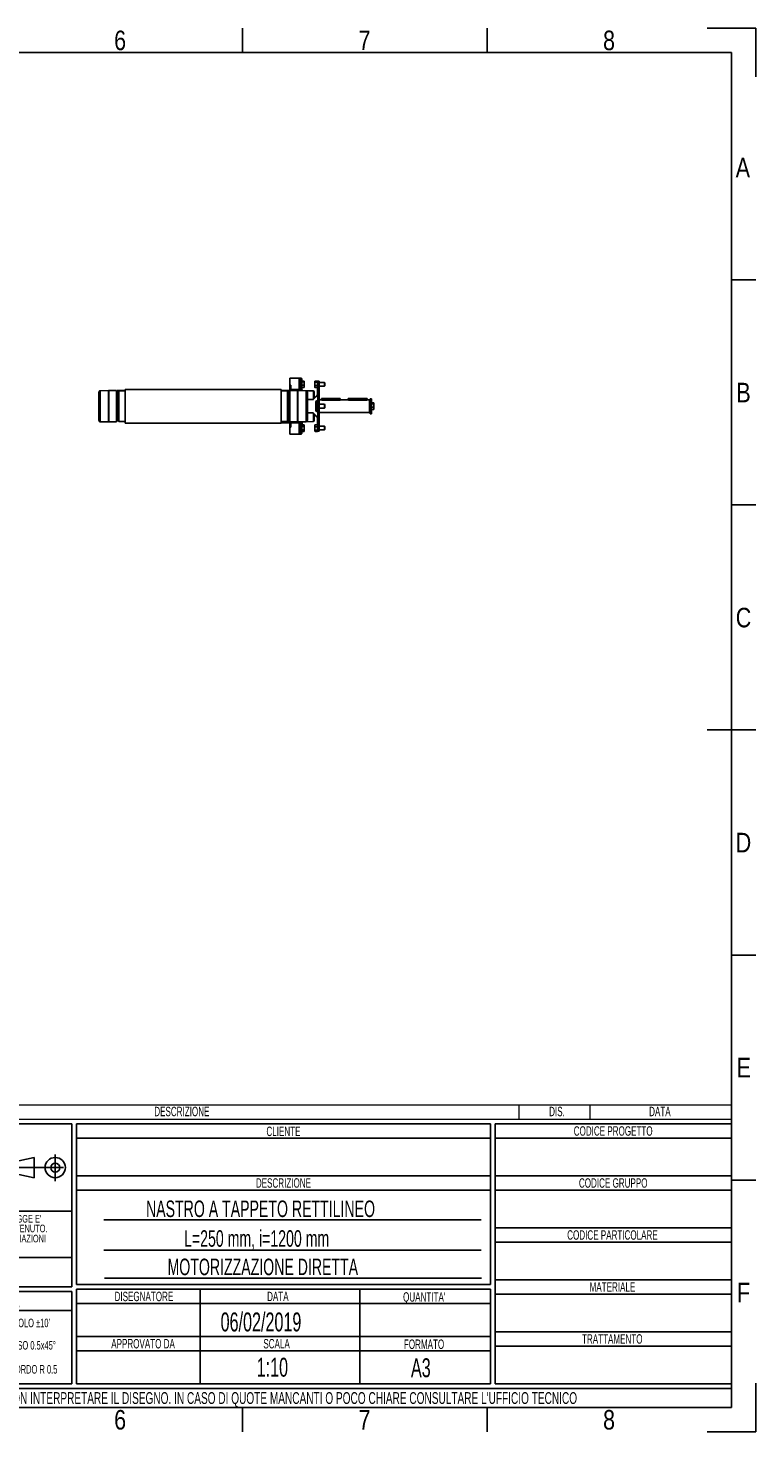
# Model space of a CAD drawing. Header units: millimetres. Extents: x 0 to 420, y 0 to 297.
# Tile 10 of 10: x 266 to 420, y 0 to 297. Entities that reach past the tile are written whole.
import ezdxf
from ezdxf.enums import TextEntityAlignment as Align

# ---------------------------------------------------------------- set-up
doc = ezdxf.new("R2010")
doc.units = ezdxf.units.MM
doc.linetypes.add('CENTERX2', pattern=[20.32, 12.7, -2.54, 2.54, -2.54])
doc.layers.add('CARTIGLIO', color=140, linetype='Continuous')
doc.styles.add('SLDTEXTSTYLE0', font='TXT', dxfattribs={"width": 0.638298})
doc.styles.add('SLDTEXTSTYLE1', font='TXT', dxfattribs={"width": 0.675})
doc.styles.add('SLDTEXTSTYLE2', font='TXT', dxfattribs={"width": 0.821468})

# ---------------------------------------------------------------- blocks, each defined once
blk = doc.blocks.new('SW_NOTE_0')
at = {"layer": 'CARTIGLIO', "color": 0, "insert": (7.53, 2.58), "char_height": 2, "attachment_point": 2, "style": 'SLDTEXTSTYLE0'}
blk.add_mtext('TRATTAMENTO', dxfattribs=at)
blk = doc.blocks.new('SW_NOTE_0_1')
at = {"layer": 'CARTIGLIO', "color": 0, "insert": (85.41, 3.22), "char_height": 2.5, "attachment_point": 2, "style": 'SLDTEXTSTYLE0'}
blk.add_mtext("ATTENZIONE: NON INTERPRETARE IL DISEGNO. IN CASO DI QUOTE MANCANTI O POCO CHIARE CONSULTARE L'UFFICIO TECNICO", dxfattribs=at)
blk = doc.blocks.new('SW_NOTE_0_2')
at = {"layer": 'CARTIGLIO', "color": 0, "insert": (3.51, 2.58), "char_height": 2, "attachment_point": 2, "style": 'SLDTEXTSTYLE0'}
blk.add_mtext('SCALA', dxfattribs=at)
blk = doc.blocks.new('SW_NOTE_0_3')
at = {"layer": 'CARTIGLIO', "color": 0, "insert": (8.67, 2.58), "char_height": 2, "attachment_point": 2, "style": 'SLDTEXTSTYLE0'}
blk.add_mtext('APPROVATO DA', dxfattribs=at)
blk = doc.blocks.new('SW_NOTE_0_4')
at = {"layer": 'CARTIGLIO', "color": 0, "insert": (5.4, 2.58), "char_height": 2, "attachment_point": 2, "style": 'SLDTEXTSTYLE0'}
blk.add_mtext('FORMATO', dxfattribs=at)
blk = doc.blocks.new('SW_NOTE_0_5')
at = {"layer": 'CARTIGLIO', "color": 0, "insert": (7.61, 2.58), "char_height": 2, "attachment_point": 2, "style": 'SLDTEXTSTYLE0'}
blk.add_mtext('DISEGNATORE', dxfattribs=at)
blk = doc.blocks.new('SW_NOTE_0_6')
at = {"layer": 'CARTIGLIO', "color": 0, "insert": (2.85, 2.58), "char_height": 2, "attachment_point": 2, "style": 'SLDTEXTSTYLE0'}
blk.add_mtext('DATA', dxfattribs=at)
blk = doc.blocks.new('SW_NOTE_0_7')
at = {"layer": 'CARTIGLIO', "color": 0, "insert": (5.56, 2.58), "char_height": 2, "attachment_point": 2, "style": 'SLDTEXTSTYLE0'}
blk.add_mtext("QUANTITA'", dxfattribs=at)
blk = doc.blocks.new('SW_NOTE_0_8')
at = {"layer": 'CARTIGLIO', "color": 0, "insert": (7.1, 2.58), "char_height": 2, "attachment_point": 2, "style": 'SLDTEXTSTYLE0'}
blk.add_mtext('DESCRIZIONE', dxfattribs=at)
blk = doc.blocks.new('SW_NOTE_0_9')
at = {"layer": 'CARTIGLIO', "color": 0, "insert": (4.23, 2.58), "char_height": 2, "attachment_point": 2, "style": 'SLDTEXTSTYLE0'}
blk.add_mtext('CLIENTE', dxfattribs=at)
blk = doc.blocks.new('SW_NOTE_0_10')
at = {"layer": 'CARTIGLIO', "color": 0, "insert": (5.69, 2.58), "char_height": 2, "attachment_point": 2, "style": 'SLDTEXTSTYLE0'}
blk.add_mtext('MATERIALE', dxfattribs=at)
blk = doc.blocks.new('SW_NOTE_0_11')
at = {"layer": 'CARTIGLIO', "color": 0, "insert": (12.15, 2.58), "char_height": 2, "attachment_point": 2, "style": 'SLDTEXTSTYLE0'}
blk.add_mtext('CODICE PARTICOLARE', dxfattribs=at)
blk = doc.blocks.new('SW_NOTE_0_12')
at = {"layer": 'CARTIGLIO', "color": 0, "insert": (9.55, 2.58), "char_height": 2, "attachment_point": 2, "style": 'SLDTEXTSTYLE0'}
blk.add_mtext('CODICE GRUPPO', dxfattribs=at)
blk = doc.blocks.new('SW_NOTE_0_13')
at = {"layer": 'CARTIGLIO', "color": 0, "insert": (10.69, 2.58), "char_height": 2, "attachment_point": 2, "style": 'SLDTEXTSTYLE0'}
blk.add_mtext('CODICE PROGETTO', dxfattribs=at)
blk = doc.blocks.new('SW_NOTE_0_14')
at = {"layer": 'CARTIGLIO', "color": 0, "insert": (6.68, 2.32), "char_height": 1.8, "attachment_point": 2, "style": 'SLDTEXTSTYLE0'}
blk.add_mtext("ANGOLO ±10'", dxfattribs=at)
blk = doc.blocks.new('SW_NOTE_0_15')
at = {"layer": 'CARTIGLIO', "color": 0, "insert": (23.94, 3.87), "char_height": 3, "attachment_point": 2, "style": 'SLDTEXTSTYLE0'}
blk.add_mtext('TOLLERANZE DI LAVORAZIONE', dxfattribs=at)
blk = doc.blocks.new('SW_NOTE_0_16')
at = {"layer": 'CARTIGLIO', "color": 0, "insert": (21.07, 5.8), "char_height": 4.5, "attachment_point": 2, "style": 'SLDTEXTSTYLE1'}
blk.add_mtext('CONFIDENZIALE', dxfattribs=at)
blk = doc.blocks.new('SW_NOTE_0_17')
at = {"layer": 'CARTIGLIO', "color": 0, "insert": (28.04, 2.06), "char_height": 1.6, "attachment_point": 2, "style": 'SLDTEXTSTYLE0'}
blk.add_mtext('DISEGNO ESEGUITO CON CAD NON SONO AMMESSE VARIAZIONI', dxfattribs=at)
blk = doc.blocks.new('SW_NOTE_0_18')
at = {"layer": 'CARTIGLIO', "color": 0, "insert": (27.34, 2.06), "char_height": 1.6, "attachment_point": 2, "style": 'SLDTEXTSTYLE0'}
blk.add_mtext('VIETATO RIPRODURRE O COMUNICARNE A TERZI IL CONTENUTO.', dxfattribs=at)
blk = doc.blocks.new('SW_NOTE_0_19')
at = {"layer": 'CARTIGLIO', "color": 0, "insert": (7.59, 2.32), "char_height": 1.8, "attachment_point": 2, "style": 'SLDTEXTSTYLE0'}
blk.add_mtext('SMUSSO 0.5x45°', dxfattribs=at)
blk = doc.blocks.new('SW_NOTE_0_21')
at = {"layer": 'CARTIGLIO', "color": 0, "char_height": 1.6, "attachment_point": 2, "style": 'SLDTEXTSTYLE0'}
for s, insert in [("DISEGNO DI PROPRIETA'", (10.28, 2.06)), ('ALUSIC srl', (25.45, 2.06)), (". A TERMINI DI LEGGE E'", (39.41, 2.06))]:
    blk.add_mtext(s, dxfattribs=dict(at, insert=insert))
blk = doc.blocks.new('SW_NOTE_0_22')
at = {"layer": 'CARTIGLIO', "color": 0, "insert": (8.57, 2.32), "char_height": 1.8, "attachment_point": 2, "style": 'SLDTEXTSTYLE0'}
blk.add_mtext('RACCORDO R 0.5', dxfattribs=at)
blk = doc.blocks.new('SW_NOTE_0_28')
at = {"layer": 'CARTIGLIO', "color": 0, "insert": (2.85, 2.58), "char_height": 2, "attachment_point": 2, "style": 'SLDTEXTSTYLE0'}
blk.add_mtext('DATA', dxfattribs=at)
blk = doc.blocks.new('SW_NOTE_0_29')
at = {"layer": 'CARTIGLIO', "color": 0, "insert": (7.1, 2.58), "char_height": 2, "attachment_point": 2, "style": 'SLDTEXTSTYLE0'}
blk.add_mtext('DESCRIZIONE', dxfattribs=at)
blk = doc.blocks.new('SW_NOTE_0_30')
at = {"layer": 'CARTIGLIO', "color": 0, "insert": (1.97, 2.58), "char_height": 2, "attachment_point": 2, "style": 'SLDTEXTSTYLE0'}
blk.add_mtext('DIS.', dxfattribs=at)
blk = doc.blocks.new('Cartiglio ALUSIC')
at = {"color": 161, "linetype": 'Continuous', "lineweight": 18}
for p, q in [((113.97, 154), (313.62, 154)), ((268.62, 154), (268.62, 151)), ((283.62, 154), (283.62, 151)), ((313.62, 151), (313.62, 154)), ((113.97, 151), (313.62, 151))]:
    blk.add_line(p, q, dxfattribs=at)
at = {"layer": 'CARTIGLIO'}
for p, q in [((173.97, 150), (113.97, 150)), ((173.97, 115.55), (173.97, 150)), ((262.62, 150), (174.97, 150)), ((174.97, 150), (174.97, 116)), ((262.62, 116), (262.62, 150)), ((313.62, 150), (263.62, 150)), ((263.62, 150), (263.62, 95)), ((313.62, 95), (313.62, 150)), ((174.97, 147), (262.62, 147)), ((263.62, 147), (313.62, 147)), ((160.56, 141.71), (166.06, 142.89)), ((166.06, 142.89), (166.06, 138.61)), ((160.56, 139.79), (166.06, 138.61)), ((174.97, 139), (262.62, 139)), ((263.62, 139), (313.62, 139)), ((174.97, 136), (262.62, 136)), ((263.62, 136), (313.62, 136)), ((113.97, 131.5), (173.97, 131.5)), ((260.62, 129.67), (180.8, 129.67)), ((263.62, 128), (313.62, 128)), ((263.62, 125), (313.62, 125)), ((180.8, 123.31), (260.62, 123.31)), ((173.97, 121.76), (113.97, 121.76)), ((174.97, 116), (262.62, 116)), ((180.92, 117.32), (260.74, 117.32)), ((263.62, 117), (313.62, 117)), ((173.97, 115.55), (113.97, 115.55)), ((113.97, 114.55), (173.97, 114.55)), ((173.97, 95), (173.97, 114.55)), ((174.97, 115), (262.62, 115)), ((174.97, 95), (174.97, 115)), ((201.14, 115), (201.14, 95)), ((234.97, 115), (234.97, 95)), ((262.62, 115), (262.62, 95)), ((263.62, 114), (313.62, 114)), ((173.96, 110.49), (113.96, 110.49)), ((174.97, 112), (262.62, 112)), ((174.97, 105), (262.62, 105)), ((263.62, 106), (313.62, 106)), ((174.97, 102), (262.62, 102)), ((263.62, 103), (313.62, 103)), ((113.97, 95), (173.97, 95)), ((313.62, 94), (113.97, 94)), ((262.62, 95), (174.97, 95)), ((263.62, 95), (313.62, 95)), ((313.62, 90), (313.62, 94)), ((113.97, 90), (313.62, 90))]:
    blk.add_line(p, q, dxfattribs=at)
at = {"layer": 'CARTIGLIO', "linetype": 'CENTERX2'}
for p, q in [((170.49, 143.5), (170.49, 137.84)), ((159.56, 140.75), (173.38, 140.75))]:
    blk.add_line(p, q, dxfattribs=at)
at = {"layer": 'CARTIGLIO', "linetype": 'Continuous'}
blk.add_line((113.97, 90), (313.62, 90), dxfattribs=at)
at = {"layer": 'CARTIGLIO'}
for radius in [2.14, 0.957]:
    blk.add_circle((170.49, 140.75), radius, dxfattribs=at)
at = {"layer": 'CARTIGLIO', "color": 140}
for name, p in [('SW_NOTE_0_29', (190.19, 151.04)), ('SW_NOTE_0_30', (274.72, 151.04)), ('SW_NOTE_0_28', (295.62, 151.04)), ('SW_NOTE_0_9', (214.56, 146.84)), ('SW_NOTE_0_13', (277.89, 146.91)), ('SW_NOTE_0_8', (211.69, 135.91)), ('SW_NOTE_0_12', (279.04, 135.91)), ('SW_NOTE_0_21', (118.97, 128.66)), ('SW_NOTE_0_18', (116.35, 126.61)), ('SW_NOTE_0_17', (115.64, 124.47)), ('SW_NOTE_0_11', (276.28, 124.91)), ('SW_NOTE_0_16', (122.24, 115.47)), ('SW_NOTE_0_10', (282.74, 113.91)), ('SW_NOTE_0_15', (119.54, 110.32)), ('SW_NOTE_0_5', (181.65, 111.91)), ('SW_NOTE_0_6', (214.76, 111.91)), ('SW_NOTE_0_7', (243.03, 111.8)), ('SW_NOTE_0_14', (157.6, 106.46)), ('SW_NOTE_0_19', (156.67, 101.73)), ('SW_NOTE_0_3', (180.41, 101.91)), ('SW_NOTE_0_2', (213.83, 101.91)), ('SW_NOTE_0_4', (243.15, 101.8)), ('SW_NOTE_0', (280.86, 102.91)), ('SW_NOTE_0_22', (155.63, 96.65)), ('SW_NOTE_0_1', (127.63, 90.02))]:
    blk.add_blockref(name, p, dxfattribs=at)
at = {"layer": 'CARTIGLIO', "color": 140, "style": 'SLDTEXTSTYLE0', "width": 0.638298}
for tag, height, p in [('AUTOATTR1', 3.5, (223.45, 133.7)), ('AUTOATTR2', 3.5, (221.93, 127.42)), ('AUTOATTR11', 3.5, (222.86, 121.41)), ('AUTOATTR8', 4, (219.24, 110)), ('AUTOATTR9', 4, (218.12, 100.42)), ('AUTOATTR0', 4, (249.03, 100.31))]:
    blk.add_attdef(tag, text='', height=height, dxfattribs=at).set_placement(p, align=Align.TOP_CENTER)
at = {"layer": 'CARTIGLIO', "color": 140}
for tag in ['AUTOATTR13', 'AUTOATTR12', 'AUTOATTR10', 'AUTOATTR7', 'AUTOATTR6', 'AUTOATTR5', 'AUTOATTR4', 'AUTOATTR3']:
    blk.add_attdef(tag, (0, 0), '', height=4, dxfattribs=at)

msp = doc.modelspace()

# ---------------------------------------------------------------- linework, layer by layer
at = {"color": 7, "linetype": 'Continuous', "lineweight": 25}
for p, q in [((323.35, 222.9449), (321.3683, 222.9449)), ((321.3683, 222.9449), (321.3683, 221.4311)), ((323.6837, 222.9391), (323.35, 222.9449)), ((323.35, 220.5129), (323.35, 222.9449)), ((323.35, 222.9449), (323.35, 220.5129)), ((323.6837, 220.2847), (323.6837, 222.9391)), ((281.2203, 220.2839), (281.1753, 220.2773)), ((282.9905, 220.3022), (281.2213, 220.2867)), ((281.2213, 220.2867), (281.2213, 220.2867)), ((282.9905, 220.3022), (282.9905, 213.6978)), ((283.0565, 220.2367), (282.9905, 220.2378)), ((283.0565, 220.3027), (284.6419, 220.3027)), ((283.0565, 213.6973), (283.0565, 220.3027)), ((284.6419, 213.6973), (284.6419, 220.3027)), ((284.774, 220.1046), (284.774, 220.3027)), ((284.774, 220.3027), (285.4345, 220.3027)), ((284.9955, 220.1046), (284.774, 220.1046)), ((284.774, 219.9725), (284.9145, 219.9725)), ((284.9061, 217), (284.9061, 219.9064)), ((286.4914, 220.2465), (285.1703, 220.2367)), ((285.1703, 220.2367), (285.1703, 213.7633)), ((285.4345, 220.3027), (286.4914, 220.3027)), ((285.4345, 220.3027), (285.4345, 220.2386)), ((319.5188, 220.567), (286.4914, 220.567)), ((286.4914, 220.567), (286.4914, 213.433)), ((319.5188, 220.567), (319.5188, 213.433)), ((319.5188, 220.3027), (320.5757, 220.3027)), ((320.8399, 220.2367), (319.5188, 220.2465)), ((320.5757, 220.3027), (321.2362, 220.3027)), ((320.5757, 220.2386), (320.5757, 220.3027)), ((320.8399, 220.2367), (320.8399, 213.7633)), ((321.2362, 220.1046), (321.0146, 220.1046)), ((321.2362, 219.9725), (321.0957, 219.9725)), ((321.1041, 219.9064), (321.1041, 217)), ((321.2362, 220.3027), (321.2362, 220.1046)), ((321.2699, 219.9707), (321.3011, 219.9713)), ((321.5665, 221.4311), (321.3683, 221.4311)), ((321.3683, 221.4311), (321.3683, 220.3027)), ((322.9536, 220.3027), (321.3683, 220.3027)), ((321.3683, 220.3027), (321.3683, 213.6973)), ((321.5665, 220.5129), (321.5665, 221.4311)), ((321.5665, 220.5129), (323.35, 220.5129)), ((321.5665, 220.3027), (321.5665, 220.5129)), ((322.9536, 220.3027), (322.9536, 213.6973)), ((323.0197, 220.2378), (322.9536, 220.2367)), ((324.7889, 220.2867), (323.0197, 220.3022)), ((323.0197, 213.6978), (323.0197, 220.3022)), ((323.35, 220.5129), (323.35, 220.2876)), ((323.8784, 222.741), (323.8784, 220.2947)), ((324.3725, 222.2971), (323.8784, 222.2971)), ((324.3725, 222.1389), (323.8784, 222.1389)), ((324.3725, 221.4657), (323.8784, 221.4657)), ((324.3725, 220.9506), (323.8784, 220.9506)), ((324.4068, 222.218), (324.3725, 222.2971)), ((324.3725, 222.1389), (324.4068, 222.218)), ((324.4068, 221.2081), (324.3725, 221.4657)), ((324.3725, 220.9506), (324.4068, 221.2081)), ((324.4068, 221.0297), (324.3725, 220.9506)), ((324.4068, 222.218), (324.4068, 221.8023)), ((324.4068, 221.8023), (324.4068, 221.2081)), ((324.4068, 221.2081), (324.4068, 221.0145)), ((326.3259, 220.2508), (324.8469, 220.2766)), ((326.3259, 218.5815), (326.3259, 220.2508)), ((326.5206, 220.0527), (326.5206, 218.7784)), ((326.6709, 222.2835), (326.6527, 222.2336)), ((326.6527, 222.1874), (326.6527, 222.2336)), ((326.6527, 221.7041), (326.6527, 222.1874)), ((326.687, 222.0531), (326.6527, 221.7041)), ((326.6527, 221.7041), (326.687, 221.3551)), ((326.6527, 221.1405), (326.6527, 221.7041)), ((326.687, 221.3551), (326.6527, 221.1405)), ((326.6527, 221.1405), (326.687, 220.9259)), ((326.6527, 221.0141), (326.6527, 221.1405)), ((326.6527, 221.0141), (326.6709, 220.9642)), ((326.687, 222.3218), (327.1811, 222.3218)), ((326.687, 222.0531), (327.1811, 222.0531)), ((326.687, 221.3551), (327.1811, 221.3551)), ((326.687, 220.9259), (327.1811, 220.9259)), ((327.1811, 222.2844), (327.1811, 222.3218)), ((327.5775, 222.2844), (327.1811, 222.2844)), ((327.1811, 222.2844), (327.1811, 220.8961)), ((327.1811, 220.8961), (327.5775, 220.8961)), ((327.1811, 220.8961), (327.1811, 219.4462)), ((327.5775, 222.2844), (327.5775, 220.8961)), ((328.6872, 222.0202), (327.5775, 222.0202)), ((327.5775, 221.2275), (328.6872, 221.2275)), ((327.5775, 220.8961), (327.5775, 219.4462)), ((328.7665, 221.9409), (328.6872, 222.0202)), ((328.6872, 221.9902), (328.6872, 222.0202)), ((328.6872, 221.2275), (328.6872, 221.9902)), ((328.6872, 221.2275), (328.7665, 221.3068)), ((328.7665, 221.9409), (328.7665, 221.3068)), ((280.961, 217), (280.9428, 217)), ((284.9061, 218.7835), (284.6419, 218.7835)), ((284.774, 219.7743), (284.9061, 219.7743)), ((284.9061, 214.0936), (284.9061, 217)), ((321.2362, 219.7743), (321.1041, 219.7743)), ((321.1041, 219.7701), (321.1943, 219.7725)), ((321.1041, 219.7041), (321.1949, 219.7065)), ((321.1949, 219.5758), (321.1041, 219.5735)), ((321.3683, 218.7835), (321.1041, 218.7835)), ((321.1041, 217), (321.1041, 214.0936)), ((321.1949, 218.7835), (321.1949, 219.5758)), ((321.2626, 219.6404), (321.2626, 218.7835)), ((321.3155, 219.6404), (321.2626, 219.6404)), ((321.3011, 219.7227), (321.3011, 219.7573)), ((321.3155, 219.6404), (321.3155, 219.0067)), ((321.3155, 218.8773), (321.3155, 218.7835)), ((325.0492, 217), (325.0674, 217)), ((326.208, 218.3872), (325.0674, 218.3872)), ((327.1049, 219.3691), (326.2023, 218.4566)), ((326.2023, 218.4566), (326.3698, 218.4566)), ((327.2724, 219.3691), (326.3698, 218.4566)), ((326.8337, 217.8587), (326.8337, 216.1413)), ((326.8337, 217.7038), (327.1811, 217.7038)), ((326.8337, 217.3353), (327.1811, 217.3353)), ((327.2724, 218.1229), (327.0731, 218.1229)), ((327.1049, 219.3691), (327.2724, 219.3691)), ((327.1811, 219.4462), (327.5775, 219.4462)), ((327.1811, 218.1229), (327.1811, 217.9908)), ((327.1811, 217.9908), (327.5775, 217.9908)), ((327.1811, 217.8587), (327.1811, 217.9908)), ((327.5775, 217.8587), (327.1811, 217.8587)), ((327.1811, 217.8587), (327.1811, 216.1413)), ((327.2724, 219.3691), (327.2724, 218.1229)), ((327.5775, 218.1229), (327.2724, 218.1229)), ((327.5775, 219.4462), (327.5775, 218.1229)), ((328.0399, 218.3211), (327.5775, 218.3211)), ((327.5775, 217.9908), (327.5775, 218.1229)), ((327.5775, 217.9908), (327.5775, 217.8587)), ((327.5775, 217.8587), (327.5775, 216.1413)), ((328.6872, 217.3963), (327.5775, 217.3963)), ((328.0399, 218.6514), (328.0399, 218.3211)), ((328.0399, 218.6514), (328.4362, 218.6514)), ((328.4362, 218.6514), (331.6068, 218.6514)), ((328.4362, 218.6514), (328.4362, 218.2602)), ((328.4362, 218.2602), (331.6068, 218.2602)), ((328.7665, 217.3171), (328.6872, 217.3963)), ((328.6872, 217.3377), (328.6872, 217.3963)), ((328.6872, 216.6037), (328.6872, 217.3377)), ((328.7665, 217.3171), (328.7665, 217.2702)), ((328.7665, 217.2702), (328.7665, 216.6829)), ((331.6068, 218.6514), (332.0031, 218.6514)), ((331.6068, 218.6514), (331.6068, 218.2602)), ((332.0031, 218.3211), (332.0031, 218.6514)), ((333.7206, 218.3211), (332.0031, 218.3211)), ((333.7206, 218.6514), (333.7206, 218.3211)), ((333.7206, 218.6514), (334.1169, 218.6514)), ((334.1169, 218.6514), (337.2875, 218.6514)), ((334.1169, 218.6514), (334.1169, 218.2602)), ((334.1169, 218.2602), (337.2875, 218.2602)), ((337.2875, 218.6514), (337.6839, 218.6514)), ((337.2875, 218.6514), (337.2875, 218.2602)), ((337.6839, 218.3211), (337.6839, 218.6514)), ((338.2123, 218.3211), (337.6839, 218.3211)), ((338.3444, 218.189), (338.2123, 218.3211)), ((338.2123, 215.6789), (338.2123, 218.3211)), ((338.6086, 218.5853), (338.3444, 218.5853)), ((338.3444, 218.5853), (338.3444, 215.4147)), ((338.6086, 218.5853), (338.6086, 215.4147)), ((339.1027, 217.688), (338.6086, 217.688)), ((339.1027, 217.4737), (338.6086, 217.4737)), ((339.1371, 217.1297), (339.1027, 217.4737)), ((339.1027, 216.7857), (339.1371, 217.1297)), ((339.1371, 217.6097), (339.126, 217.6401)), ((339.1371, 217.6097), (339.1371, 217.5808)), ((339.1371, 217.5808), (339.1371, 217.1297)), ((339.1371, 217.1297), (339.1371, 216.5489)), ((284.6419, 215.2165), (284.9061, 215.2165)), ((284.9061, 214.2257), (284.774, 214.2257)), ((284.9145, 214.0275), (284.774, 214.0275)), ((321.095, 214.0249), (321.1075, 214.0275)), ((321.0957, 214.0275), (321.2362, 214.0275)), ((321.1041, 215.2165), (321.3683, 215.2165)), ((321.1041, 214.4265), (321.1949, 214.4242)), ((321.1949, 214.2935), (321.1041, 214.2959)), ((321.1943, 214.2275), (321.1041, 214.2299)), ((321.1041, 214.2257), (321.2362, 214.2257)), ((321.1949, 214.4242), (321.1949, 215.2165)), ((321.2626, 215.2165), (321.2626, 214.3596)), ((321.2626, 214.3596), (321.3155, 214.3596)), ((321.3011, 214.2427), (321.3011, 214.2773)), ((321.3155, 215.2165), (321.3155, 215.1227)), ((321.3155, 214.9933), (321.3155, 214.3596)), ((325.0674, 215.6128), (326.208, 215.6128)), ((326.3698, 215.5434), (326.2023, 215.5434)), ((326.2023, 215.5434), (327.1049, 214.6309)), ((326.3259, 213.7492), (326.3259, 215.4185)), ((326.3698, 215.5434), (327.2724, 214.6309)), ((326.5206, 215.2216), (326.5206, 213.9473)), ((326.8337, 216.6315), (327.1811, 216.6315)), ((326.8337, 216.2962), (327.1811, 216.2962)), ((327.0731, 215.8771), (327.2724, 215.8771)), ((327.1049, 214.6309), (327.2724, 214.6309)), ((327.1811, 216.1413), (327.5775, 216.1413)), ((327.1811, 216.0092), (327.1811, 216.1413)), ((327.5775, 216.0092), (327.1811, 216.0092)), ((327.1811, 216.0092), (327.1811, 215.8771)), ((327.1811, 214.5538), (327.5775, 214.5538)), ((327.1811, 214.5538), (327.1811, 213.1039)), ((327.2724, 215.8771), (327.2724, 214.6309)), ((327.2724, 215.8771), (327.5775, 215.8771)), ((327.5775, 216.6037), (328.6872, 216.6037)), ((327.5775, 216.1413), (327.5775, 216.0092)), ((327.5775, 215.8771), (327.5775, 216.0092)), ((327.5775, 215.8771), (327.5775, 214.5538)), ((327.5775, 215.6789), (338.2123, 215.6789)), ((327.5775, 214.5538), (327.5775, 213.1039)), ((328.6872, 216.6037), (328.7665, 216.6829)), ((338.2123, 215.6789), (338.3444, 215.811)), ((338.3444, 215.4147), (338.6086, 215.4147)), ((339.1027, 216.7857), (338.6086, 216.7857)), ((339.1027, 216.312), (338.6086, 216.312)), ((339.1371, 216.5489), (339.1027, 216.7857)), ((339.1027, 216.312), (339.1371, 216.5489)), ((339.126, 216.3599), (339.1371, 216.3903)), ((339.1371, 216.5489), (339.1371, 216.3903)), ((281.2213, 213.7133), (282.9905, 213.6978)), ((282.9905, 213.7622), (283.0565, 213.7633)), ((283.0565, 213.6973), (284.6419, 213.6973)), ((285.1703, 213.7633), (286.4914, 213.7535)), ((319.5188, 213.433), (286.4914, 213.433)), ((319.5188, 213.7535), (320.8399, 213.7633)), ((319.5188, 213.7184), (320.5085, 213.7357)), ((320.5085, 213.6833), (319.5188, 213.666)), ((319.5188, 213.5915), (320.5085, 213.5742)), ((321.3011, 213.46), (319.5188, 213.4911)), ((320.5085, 213.5742), (320.5085, 213.6833)), ((320.5757, 213.6697), (320.5757, 213.6392)), ((320.5757, 213.6392), (320.5757, 213.5482)), ((321.3046, 213.7263), (320.6394, 213.5875)), ((320.6394, 213.5875), (320.6394, 213.5646)), ((321.3011, 213.4635), (321.3046, 213.4635)), ((321.3046, 213.4635), (321.3046, 213.7263)), ((322.9536, 213.6973), (321.3683, 213.6973)), ((321.3683, 213.6973), (321.3683, 212.5689)), ((321.3683, 212.5689), (321.3683, 211.0551)), ((321.3683, 212.5689), (321.5665, 212.5689)), ((321.3683, 211.0551), (323.35, 211.0551)), ((321.5665, 213.4871), (321.5665, 213.6973)), ((323.35, 213.4871), (321.5665, 213.4871)), ((321.5665, 212.5689), (321.5665, 213.4871)), ((322.9536, 213.7633), (323.0197, 213.7622)), ((323.0197, 213.6978), (324.7889, 213.7133)), ((323.35, 213.7124), (323.35, 213.4871)), ((323.35, 211.0551), (323.35, 213.4871)), ((323.35, 213.4871), (323.35, 211.0551)), ((323.35, 211.0551), (323.6837, 211.0609)), ((323.6837, 211.0609), (323.6837, 213.7153)), ((323.8784, 213.7053), (323.8784, 211.259)), ((324.3725, 213.0778), (323.8784, 213.0778)), ((324.3725, 212.6763), (323.8784, 212.6763)), ((324.3725, 211.9747), (323.8784, 211.9747)), ((324.3725, 211.6745), (323.8784, 211.6745)), ((323.8785, 213.5188), (323.9445, 213.52)), ((323.9445, 213.5583), (323.8839, 213.5583)), ((323.9445, 213.5583), (323.9445, 213.6766)), ((323.9445, 213.52), (323.9445, 213.5583)), ((323.9445, 213.0778), (323.9445, 213.52)), ((324.4068, 212.877), (324.3725, 213.0778)), ((324.3725, 213.0778), (324.3788, 213.0503)), ((324.3725, 212.6763), (324.4068, 212.877)), ((324.4068, 211.8246), (324.3725, 211.9747)), ((324.3725, 211.6745), (324.4068, 211.8246)), ((324.4068, 212.9859), (324.3829, 213.0518)), ((324.3829, 211.7005), (324.4068, 211.7664)), ((324.4068, 212.9859), (324.4068, 212.877)), ((324.4068, 212.877), (324.4068, 212.3255)), ((324.4068, 212.3255), (324.4068, 211.8246)), ((324.4068, 211.8246), (324.4068, 211.7664)), ((324.8379, 213.7232), (326.3259, 213.7492)), ((326.6695, 213.0322), (326.6527, 212.9859)), ((326.6527, 212.8508), (326.6527, 212.9859)), ((326.6527, 212.2821), (326.6527, 212.8508)), ((326.687, 212.6299), (326.6527, 212.2821)), ((326.6527, 212.2821), (326.687, 211.9343)), ((326.6527, 211.8074), (326.6527, 212.2821)), ((326.687, 211.9343), (326.6527, 211.8074)), ((326.6527, 211.8074), (326.687, 211.6805)), ((326.6527, 211.7664), (326.6527, 211.8074)), ((326.6527, 211.7664), (326.6695, 211.7202)), ((326.6757, 213.0299), (326.687, 213.0718)), ((326.687, 213.0718), (327.1811, 213.0718)), ((326.687, 212.6299), (327.1811, 212.6299)), ((326.687, 211.9343), (327.1811, 211.9343)), ((326.687, 211.6805), (327.1811, 211.6805)), ((327.1811, 213.1039), (327.5775, 213.1039)), ((327.1811, 213.1039), (327.1811, 211.7156)), ((327.1811, 211.7156), (327.5775, 211.7156)), ((327.1811, 211.6805), (327.1811, 211.7156)), ((327.5775, 213.1039), (327.5775, 211.7156)), ((328.6872, 212.7725), (327.5775, 212.7725)), ((327.5775, 211.9798), (328.6872, 211.9798)), ((328.7665, 212.6932), (328.6872, 212.7725)), ((328.6872, 212.6847), (328.6872, 212.7725)), ((328.6872, 211.9798), (328.6872, 212.6847)), ((328.6872, 211.9798), (328.7665, 212.0591)), ((328.7665, 212.6932), (328.7665, 212.623)), ((328.7665, 212.623), (328.7665, 212.0591))]:
    msp.add_line(p, q, dxfattribs=at)
at = {"color": 7, "linetype": 'Continuous', "lineweight": 25, "flags": 128}
for points in [[(281.2214, 217.0001), (281.1736, 217.0001), (281.1275, 217.0001), (281.0845, 217), (281.0462, 217), (281.0137, 217), (280.9881, 217), (280.9704, 217), (280.961, 217)], [(324.7888, 216.9999), (324.8366, 216.9999), (324.8827, 216.9999), (324.9256, 217), (324.964, 217), (324.9965, 217), (325.022, 217), (325.0398, 217), (325.0492, 217)]]:
    msp.add_lwpolyline(points, dxfattribs=at)
at = {"color": 7, "linetype": 'Continuous', "lineweight": 25}
for centre, radius, start, end in [((323.6802, 222.741), 0.1982, 0, 89), ((284.774, 219.6422), 0.3303, 90, 113.578178), ((285.1703, 219.9064), 0.2642, 90, 180), ((320.8399, 219.9064), 0.2642, 0, 90), ((321.2362, 219.6422), 0.3303, 66.421822, 90), ((321.3402, 219.966), 0.0394, 172.280996, 179.853342), ((321.3023, 219.9052), 0.0661, 46.307151, 91), ((324.0766, 220.4883), 0.1982, 180, 259.753075), ((326.3224, 220.0527), 0.1982, 0, 89), ((284.774, 219.6422), 0.1321, 90, 180), ((284.5428, 218.942), 0.1651, 306.869898, 53.130102), ((321.314, 219.6412), 0.1359, 151.27083, 208.72917), ((320.2482, 219.7312), 0.947, 358.501931, 2.498145), ((321.1977, 219.6404), 0.1321, 38.505574, 91.5), ((321.1966, 219.6404), 0.0661, 0, 91.5), ((321.1972, 219.6412), 0.0654, 267.897265, 359.338363), ((321.2362, 219.6422), 0.1321, 0, 90), ((320.3241, 220.9236), 1.5482, 306.652263, 309.13059), ((321.4674, 218.942), 0.1651, 126.869898, 233.130102), ((326.0386, 218.6148), 0.2277, 270.482371, 315.964056), ((326.2061, 218.6148), 0.2277, 270.482371, 315.964056), ((327.0862, 217.8705), 0.2528, 92.952141, 182.675337), ((281.2232, 213.9906), 0.2639, 186.179486, 269.585698), ((284.5428, 215.058), 0.1651, 306.869898, 53.130102), ((284.774, 214.3578), 0.1321, 180, 270), ((284.774, 214.3578), 0.3303, 246.421822, 270), ((285.1703, 214.0936), 0.2642, 180, 270), ((320.8399, 214.0936), 0.2642, 270, 0), ((321.314, 214.3588), 0.1359, 151.27083, 208.72917), ((320.2482, 214.2688), 0.947, 357.501855, 1.498069), ((321.1977, 214.3596), 0.1321, 268.5, 321.494426), ((321.1972, 214.3588), 0.0654, 0.661637, 92.102735), ((321.1966, 214.3596), 0.0661, 268.5, 0), ((321.2362, 214.3578), 0.1321, 270, 0), ((321.2362, 214.3578), 0.3303, 270, 293.578178), ((320.3241, 213.0764), 1.5482, 50.86941, 53.347737), ((321.4674, 215.058), 0.1651, 126.869898, 233.130102), ((326.0386, 215.3852), 0.2277, 44.035944, 89.517629), ((326.2061, 215.3852), 0.2277, 44.035944, 89.517629), ((326.3224, 213.9473), 0.1982, 271, 360), ((327.0862, 216.1295), 0.2528, 177.324663, 267.047859), ((320.5672, 213.7095), 0.0643, 155.95366, 204.04634), ((320.2579, 213.7529), 0.2511, 356.06822, 1.808029), ((320.5096, 213.6697), 0.0661, 25.929341, 91), ((320.5101, 213.6397), 0.0656, 268.575283, 359.547871), ((320.144, 213.8786), 0.4114, 339.262714, 343.408874), ((320.5096, 213.6697), 0.0661, 0, 25.929341), ((320.625, 213.5834), 0.0993, 81.082524, 119.761892), ((320.6249, 213.5116), 0.0772, 79.201074, 129.646636), ((320.6249, 213.4887), 0.0772, 79.201074, 129.646636), ((321.3023, 213.5261), 0.0661, 269, 0), ((321.319, 213.8022), 0.0772, 259.201074, 309.646636), ((323.6802, 211.259), 0.1982, 271, 360), ((324.0766, 213.5117), 0.1982, 100.246925, 180)]:
    msp.add_arc(centre, radius, start, end, dxfattribs=at)
for centre, major_axis, ratio, start_param, end_param in [((321.3023, 214.0634), (-0.0135, 1.3467), 0.00082193, 1.59255895, 1.82376246), ((320.5096, 220.0803), (0.0012, 6.6065), 0.00001526, 2.96708611, 3.09656734), ((366.6727, 219.2745), (162.1583, -1.1911), 0.03946155, 4.42463256, 4.42909478), ((320.6417, 213.9255), (0.0135, 1.3524), 0.0008151, 4.45976438, 4.53102055), ((321.3023, 220.0665), (0.0012, 6.6065), 0.00001526, 3.10907241, 3.14159239)]:
    msp.add_ellipse(centre, major_axis=major_axis, ratio=ratio, start_param=start_param, end_param=end_param, dxfattribs=at)
for points, knots in [([(280.9612, 220.0534), (280.9573, 220.0148), (280.9496, 219.9375), (280.9451, 219.86), (280.9428, 219.8213)], [0, 0, 0, 0, 0.50056851, 1, 1, 1, 1]), ([(280.9428, 219.8061), (280.9428, 219.8086), (280.9428, 219.8157), (280.9428, 219.6956), (280.9428, 219.4547), (280.9428, 219.1065), (280.9428, 218.665), (280.9428, 218.1526), (280.9428, 217.5894), (280.9428, 217.1963), (280.9428, 217)], [0, 0, 0, 0, 0.07180829, 0.20466384, 0.33672462, 0.46947832, 0.6020078, 0.7343695, 0.86733844, 1, 1, 1, 1]), ([(281.2201, 220.2849), (281.1897, 220.2821), (281.1329, 220.2771), (281.0639, 220.2366), (281.0164, 220.1901), (280.9868, 220.1431), (280.9705, 220.1012), (280.9627, 220.0678), (280.9609, 220.049), (280.9602, 220.0416)], [0, 0, 0, 0, 0.23161094, 0.43175805, 0.59816768, 0.7386349, 0.85377264, 0.94214638, 1, 1, 1, 1]), ([(280.961, 217), (280.961, 217.1715), (280.961, 217.5144), (280.9608, 218.0145), (280.9609, 218.4853), (280.9609, 218.9147), (280.9609, 219.2888), (280.961, 219.599), (280.9609, 219.835), (280.9609, 219.9827), (280.961, 220.0497), (280.9609, 220.0435), (280.9609, 220.0416)], [0, 0, 0, 0, 0.10740972, 0.21482222, 0.32223596, 0.42964854, 0.53707435, 0.64449857, 0.75192392, 0.85935037, 0.95662987, 1, 1, 1, 1]), ([(281.2213, 220.2775), (281.2213, 220.2796), (281.2214, 220.2866), (281.2214, 220.2145), (281.2213, 220.0562), (281.2215, 219.8027), (281.2213, 219.4684), (281.2213, 219.067), (281.2214, 218.603), (281.2213, 218.098), (281.2213, 217.5571), (281.2214, 217.1875), (281.2214, 217.0001)], [0, 0, 0, 0, 0.04290957, 0.14126751, 0.24708022, 0.35596148, 0.46177303, 0.57065306, 0.67646428, 0.78534406, 0.89113857, 1, 1, 1, 1]), ([(324.4068, 221.8023), (324.4009, 221.9092), (324.3946, 222.0221), (324.3736, 222.133), (324.3725, 222.1389)], [0, 0, 0, 0, 0.9470257, 1, 1, 1, 1]), ([(324.3725, 221.4657), (324.3767, 221.4886), (324.3972, 221.5997), (324.4026, 221.7127), (324.4068, 221.8023)], [0, 0, 0, 0, 0.20618569, 1, 1, 1, 1]), ([(324.7888, 216.9999), (324.7888, 217.1821), (324.7889, 217.5516), (324.7889, 218.088), (324.7888, 218.5983), (324.7888, 219.0587), (324.7889, 219.4648), (324.7887, 219.7971), (324.7889, 220.0541), (324.7888, 220.2125), (324.7888, 220.2859), (324.7888, 220.2791), (324.7888, 220.277)], [0, 0, 0, 0, 0.105846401, 0.214762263, 0.320609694, 0.429526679, 0.53537443, 0.644291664, 0.750140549, 0.859059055, 0.955173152, 1, 1, 1, 1]), ([(325.05, 220.0415), (325.0498, 220.0438), (325.0491, 220.0546), (325.0429, 220.0944), (325.0179, 220.1613), (324.9554, 220.2327), (324.874, 220.279), (324.816, 220.2824), (324.7897, 220.284)], [0, 0, 0, 0, 0.01847736, 0.08582144, 0.30546512, 0.55831355, 0.80021053, 1, 1, 1, 1]), ([(325.0674, 219.8213), (325.0651, 219.86), (325.0606, 219.9375), (325.0528, 220.0148), (325.049, 220.0534)], [0, 0, 0, 0, 0.49937363, 1, 1, 1, 1]), ([(325.0493, 220.0415), (325.0493, 220.0435), (325.0492, 220.0499), (325.0493, 219.9828), (325.0493, 219.835), (325.0491, 219.599), (325.0493, 219.2888), (325.0493, 218.9147), (325.0492, 218.4853), (325.0494, 218.0145), (325.0492, 217.5144), (325.0492, 217.1715), (325.0492, 217)], [0, 0, 0, 0, 0.04519697, 0.14229069, 0.24951199, 0.35673221, 0.46395128, 0.57117195, 0.6783794, 0.78558802, 0.8927954, 1, 1, 1, 1]), ([(325.0674, 219.8061), (325.0674, 219.8086), (325.0674, 219.8157), (325.0674, 219.6956), (325.0674, 219.4547), (325.0674, 219.1065), (325.0674, 218.665), (325.0674, 218.1526), (325.0674, 217.5894), (325.0674, 217.1963), (325.0674, 217)], [0, 0, 0, 0, 0.07182898, 0.20468157, 0.3367394, 0.46949014, 0.60201668, 0.73437542, 0.8673414, 1, 1, 1, 1]), ([(326.687, 222.3218), (326.6859, 222.3194), (326.665, 222.2751), (326.6587, 222.2301), (326.6527, 222.1874)], [0, 0, 0, 0, 0.052974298, 1, 1, 1, 1]), ([(326.6527, 222.1874), (326.657, 222.1516), (326.6623, 222.1066), (326.6828, 222.0622), (326.687, 222.0531)], [0, 0, 0, 0, 0.79381431, 1, 1, 1, 1]), ([(326.687, 220.9259), (326.6823, 220.935), (326.6754, 220.9483), (326.6731, 220.9618), (326.6724, 220.966)], [0, 0, 0, 0, 0.68738871, 1, 1, 1, 1]), ([(280.9428, 214.1939), (280.9428, 214.1914), (280.9428, 214.1843), (280.9428, 214.3044), (280.9428, 214.5453), (280.9428, 214.8935), (280.9428, 215.335), (280.9428, 215.8474), (280.9428, 216.4106), (280.9428, 216.8037), (280.9428, 217)], [0, 0, 0, 0, 0.07182898, 0.20468157, 0.3367394, 0.46949014, 0.60201668, 0.73437542, 0.8673414, 1, 1, 1, 1]), ([(280.9609, 213.9585), (280.9609, 213.9565), (280.961, 213.9501), (280.9609, 214.0172), (280.9609, 214.165), (280.961, 214.401), (280.9609, 214.7112), (280.9609, 215.0853), (280.9609, 215.5147), (280.9608, 215.9855), (280.961, 216.4856), (280.961, 216.8285), (280.961, 217)], [0, 0, 0, 0, 0.04519697, 0.14229069, 0.24951199, 0.35673221, 0.46395128, 0.57117195, 0.6783794, 0.78558802, 0.8927954, 1, 1, 1, 1]), ([(281.2214, 217.0001), (281.2214, 216.8179), (281.2213, 216.4484), (281.2213, 215.912), (281.2214, 215.4017), (281.2213, 214.9413), (281.2213, 214.5352), (281.2215, 214.2029), (281.2213, 213.9459), (281.2214, 213.7875), (281.2214, 213.7141), (281.2213, 213.7209), (281.2213, 213.723)], [0, 0, 0, 0, 0.1058464, 0.21476226, 0.32060969, 0.42952668, 0.53537443, 0.64429166, 0.75014055, 0.85905906, 0.95517315, 1, 1, 1, 1]), ([(321.3011, 219.7227), (321.3053, 219.7099), (321.3139, 219.6832), (321.3149, 219.6551), (321.3155, 219.6404)], [0, 0, 0, 0, 0.47852581, 1, 1, 1, 1]), ([(324.7888, 213.7225), (324.7888, 213.7204), (324.7888, 213.7135), (324.7888, 213.7855), (324.7889, 213.9438), (324.7887, 214.1973), (324.7889, 214.5316), (324.7888, 214.933), (324.7887, 215.397), (324.7889, 215.902), (324.7889, 216.4429), (324.7888, 216.8125), (324.7888, 216.9999)], [0, 0, 0, 0, 0.04254763, 0.14094275, 0.24679549, 0.35571793, 0.46156949, 0.57049069, 0.67634193, 0.78526289, 0.8910974, 1, 1, 1, 1]), ([(325.0492, 217), (325.0492, 216.8285), (325.0492, 216.4856), (325.0494, 215.9855), (325.0492, 215.5147), (325.0493, 215.0853), (325.0493, 214.7112), (325.0491, 214.401), (325.0493, 214.165), (325.0493, 214.0173), (325.0492, 213.9503), (325.0493, 213.9565), (325.0493, 213.9584)], [0, 0, 0, 0, 0.10740972, 0.21482222, 0.32223596, 0.42964854, 0.53707435, 0.64449857, 0.75192392, 0.85935037, 0.95662987, 1, 1, 1, 1]), ([(325.0674, 214.1939), (325.0674, 214.1914), (325.0674, 214.1843), (325.0674, 214.3044), (325.0674, 214.5453), (325.0674, 214.8935), (325.0674, 215.335), (325.0674, 215.8474), (325.0674, 216.4106), (325.0674, 216.8037), (325.0674, 217)], [0, 0, 0, 0, 0.07180829, 0.20466384, 0.33672462, 0.46947832, 0.6020078, 0.7343695, 0.86733844, 1, 1, 1, 1]), ([(328.0452, 218.3195), (328.0444, 218.3197), (328.0421, 218.3204), (328.0849, 218.3078), (328.1651, 218.2879), (328.2788, 218.268), (328.3759, 218.2606), (328.4285, 218.2603), (328.4362, 218.2602)], [0, 0, 0, 0, 0.11509938, 0.31996429, 0.52962531, 0.74686093, 0.96296779, 1, 1, 1, 1]), ([(331.6068, 218.2602), (331.6502, 218.2616), (331.737, 218.2643), (331.8536, 218.283), (331.9435, 218.3037), (331.9971, 218.3193), (331.9982, 218.3196), (331.9986, 218.3198)], [0, 0, 0, 0, 0.20818706, 0.41614129, 0.63007449, 0.84834155, 1, 1, 1, 1]), ([(333.7259, 218.3195), (333.7251, 218.3197), (333.7228, 218.3204), (333.7656, 218.3078), (333.8458, 218.2879), (333.9595, 218.268), (334.0566, 218.2606), (334.1092, 218.2603), (334.1169, 218.2602)], [0, 0, 0, 0, 0.11509938, 0.31996429, 0.52962531, 0.74686093, 0.96296779, 1, 1, 1, 1]), ([(337.2875, 218.2602), (337.3309, 218.2616), (337.4177, 218.2643), (337.5343, 218.283), (337.6242, 218.3037), (337.6778, 218.3193), (337.6789, 218.3196), (337.6794, 218.3198)], [0, 0, 0, 0, 0.20818706, 0.41614129, 0.63007449, 0.84834155, 1, 1, 1, 1]), ([(339.1371, 217.5808), (339.1328, 217.6093), (339.1275, 217.6453), (339.107, 217.6807), (339.1027, 217.688)], [0, 0, 0, 0, 0.79381431, 1, 1, 1, 1]), ([(339.1027, 217.4737), (339.1038, 217.4755), (339.1248, 217.5109), (339.1311, 217.5468), (339.1371, 217.5808)], [0, 0, 0, 0, 0.052974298, 1, 1, 1, 1]), ([(280.9428, 214.1787), (280.9451, 214.14), (280.9496, 214.0625), (280.9573, 213.9852), (280.9612, 213.9466)], [0, 0, 0, 0, 0.49937363, 1, 1, 1, 1]), ([(280.9602, 213.9585), (280.9604, 213.9562), (280.9611, 213.9454), (280.9673, 213.9056), (280.9923, 213.8387), (281.0548, 213.7673), (281.1362, 213.721), (281.1942, 213.7176), (281.2204, 213.716)], [0, 0, 0, 0, 0.01847736, 0.08582144, 0.30546512, 0.55831355, 0.80021053, 1, 1, 1, 1]), ([(321.3155, 214.3596), (321.3149, 214.3449), (321.3139, 214.3168), (321.3052, 214.2901), (321.3011, 214.2773)], [0, 0, 0, 0, 0.52281345, 1, 1, 1, 1]), ([(324.7901, 213.7151), (324.8205, 213.7179), (324.8772, 213.7229), (324.9463, 213.7634), (324.9937, 213.8099), (325.0233, 213.8569), (325.0397, 213.8988), (325.0475, 213.9322), (325.0493, 213.951), (325.05, 213.9584)], [0, 0, 0, 0, 0.231610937, 0.431758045, 0.598167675, 0.738634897, 0.853772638, 0.942146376, 1, 1, 1, 1]), ([(325.049, 213.9466), (325.0528, 213.9852), (325.0606, 214.0625), (325.0651, 214.14), (325.0674, 214.1787)], [0, 0, 0, 0, 0.50056851, 1, 1, 1, 1]), ([(339.1193, 216.3611), (339.1166, 216.3465), (339.1136, 216.3301), (339.1039, 216.3139), (339.1027, 216.312)], [0, 0, 0, 0, 0.884359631, 1, 1, 1, 1]), ([(320.569, 213.6986), (320.5681, 213.6998), (320.5661, 213.7023), (320.5593, 213.6985), (320.5458, 213.692), (320.5366, 213.6884), (320.5268, 213.6858), (320.5187, 213.6844), (320.5128, 213.6838), (320.5098, 213.6835), (320.5086, 213.6833), (320.5085, 213.6833)], [0, 0, 0, 0, 0.323343, 0.64997238, 0.7362313, 0.82297245, 0.88800526, 0.9381719, 0.97267281, 0.99633828, 1, 1, 1, 1]), ([(320.5085, 213.4805), (320.513, 213.4807), (320.5249, 213.4812), (320.5439, 213.4888), (320.5616, 213.5041), (320.5734, 213.525), (320.5749, 213.5404), (320.5757, 213.5482)], [0, 0, 0, 0, 0.119848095, 0.318314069, 0.532865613, 0.763021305, 1, 1, 1, 1]), ([(320.6069, 213.4766), (320.5958, 213.4769), (320.5693, 213.4775), (320.536, 213.4789), (320.5165, 213.48), (320.5086, 213.4805), (320.5085, 213.4805)], [0, 0, 0, 0, 0.29198398, 0.69591493, 0.9948299, 1, 1, 1, 1]), ([(320.5628, 213.7613), (320.5619, 213.76), (320.5573, 213.7528), (320.5517, 213.7414), (320.5472, 213.7293), (320.5473, 213.7245), (320.5483, 213.7232), (320.5485, 213.723), (320.5486, 213.723)], [0, 0, 0, 0, 0.063463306, 0.350963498, 0.638772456, 0.931689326, 0.987162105, 1, 1, 1, 1]), ([(320.6394, 213.5646), (320.638, 213.549), (320.6353, 213.5169), (320.6165, 213.4903), (320.6069, 213.4766)], [0, 0, 0, 0, 0.48856925, 1, 1, 1, 1]), ([(320.6106, 213.7616), (320.611, 213.7613), (320.6225, 213.7517), (320.6358, 213.7235), (320.6388, 213.6955), (320.6404, 213.6816)], [0, 0, 0, 0, 0.01954044, 0.51096125, 1, 1, 1, 1]), ([(321.3046, 213.4635), (321.311, 213.4643), (321.3238, 213.4658), (321.3406, 213.4745), (321.3549, 213.4874), (321.3655, 213.5055), (321.3683, 213.52), (321.3683, 213.5279), (321.3683, 213.5281)], [0, 0, 0, 0, 0.16794276, 0.33530291, 0.51644874, 0.7333953, 0.99473785, 1, 1, 1, 1]), ([(324.4068, 212.3255), (324.4009, 212.4369), (324.3946, 212.5545), (324.3736, 212.6702), (324.3725, 212.6763)], [0, 0, 0, 0, 0.9470257, 1, 1, 1, 1]), ([(324.3725, 211.9747), (324.3767, 211.9985), (324.3972, 212.1144), (324.4026, 212.2321), (324.4068, 212.3255)], [0, 0, 0, 0, 0.20618569, 1, 1, 1, 1]), ([(326.687, 213.0718), (326.6859, 213.0679), (326.665, 212.9951), (326.6587, 212.921), (326.6527, 212.8508)], [0, 0, 0, 0, 0.0529743, 1, 1, 1, 1]), ([(326.6527, 212.8508), (326.657, 212.792), (326.6623, 212.7179), (326.6828, 212.6449), (326.687, 212.6299)], [0, 0, 0, 0, 0.79381431, 1, 1, 1, 1])]:
    msp.add_open_spline(points, degree=3, knots=knots, dxfattribs=at)
for points in [[(327.1049, 219.3691), (327.1158, 219.3755), (327.1375, 219.3884), (327.1618, 219.4077), (327.1781, 219.427), (327.1801, 219.4398), (327.1811, 219.4462)], [(327.2724, 219.3691), (327.3159, 219.3755), (327.4031, 219.3884), (327.5, 219.4077), (327.5652, 219.427), (327.5734, 219.4398), (327.5775, 219.4462)], [(327.1811, 214.5538), (327.1801, 214.5602), (327.1781, 214.573), (327.1618, 214.5923), (327.1375, 214.6116), (327.1158, 214.6245), (327.1049, 214.6309)], [(327.5775, 214.5538), (327.5734, 214.5602), (327.5652, 214.573), (327.5, 214.5923), (327.4031, 214.6116), (327.3159, 214.6245), (327.2724, 214.6309)]]:
    msp.add_open_spline(points, degree=3, dxfattribs=at)
at = {"layer": 'CARTIGLIO', "linetype": 'Continuous'}
for p, q in [((311.3431, 291.8226), (311.3431, 296.9968)), ((363.0852, 291.8226), (363.0852, 296.9968)), ((420.0016, 296.9968), (409.6532, 296.9968)), ((420.0016, 296.9968), (420.0016, 286.6484)), ((414.8274, 291.8226), (5.1801, 291.8226)), ((414.8274, 5.171), (414.8274, 291.8226)), ((420.0016, 243.7024), (414.8274, 243.7024)), ((420.0016, 196.0996), (414.8274, 196.0996)), ((409.6532, 148.4968), (420.0016, 148.4968)), ((420.0016, 100.894), (414.8274, 100.894)), ((420.0016, 53.2912), (414.8274, 53.2912)), ((420.0016, -0.0032), (420.0016, 10.3452)), ((5.1801, 5.171), (414.8274, 5.171)), ((215.1758, 5.171), (414.8274, 5.171)), ((311.3431, -0.0032), (311.3431, 5.171)), ((363.0852, -0.0032), (363.0852, 5.171)), ((420.0016, -0.0032), (409.6532, -0.0032))]:
    msp.add_line(p, q, dxfattribs=at)
at = {"layer": 'CARTIGLIO'}
msp.add_line((215.1774, 5.171), (414.8274, 5.171), dxfattribs=at)

# ---------------------------------------------------------------- block references
ref = msp.add_blockref('Cartiglio ALUSIC', (101.2063, -84.828), dxfattribs=at)
ref.add_attrib('AUTOATTR11', 'MOTORIZZAZIONE DIRETTA', dxfattribs={"color": 140, "height": 3.5, "style": 'SLDTEXTSTYLE0', "width": 0.638298}).set_placement((295.467, 32.1118), align=Align.BOTTOM_LEFT)
ref.add_attrib('AUTOATTR9', '1:10', dxfattribs={"color": 140, "height": 4, "style": 'SLDTEXTSTYLE0', "width": 0.638298}).set_placement((314.3285, 10.486), align=Align.BOTTOM_LEFT)
ref.add_attrib('AUTOATTR8', '06/02/2019', dxfattribs={"color": 140, "height": 4, "style": 'SLDTEXTSTYLE0', "width": 0.638298}).set_placement((306.7007, 20.0651), align=Align.BOTTOM_LEFT)
ref.add_attrib('AUTOATTR2', 'L=250 mm, i=1200 mm', dxfattribs={"color": 140, "height": 3.5, "style": 'SLDTEXTSTYLE0', "width": 0.638298}).set_placement((298.9635, 38.123), align=Align.BOTTOM_LEFT)
ref.add_attrib('AUTOATTR1', 'NASTRO A TAPPETO RETTILINEO', dxfattribs={"color": 140, "height": 3.5, "style": 'SLDTEXTSTYLE0', "width": 0.638298}).set_placement((290.9135, 44.4016), align=Align.BOTTOM_LEFT)
ref.add_attrib('AUTOATTR0', 'A3', dxfattribs={"color": 140, "height": 4, "style": 'SLDTEXTSTYLE0', "width": 0.638298}).set_placement((346.9888, 10.3744), align=Align.BOTTOM_LEFT)

# ---------------------------------------------------------------- texts
at = {"layer": 'CARTIGLIO', "char_height": 4.1394, "attachment_point": 2, "style": 'SLDTEXTSTYLE2'}
for s, insert in [('6', (285.4283, 296.4629)), ('7', (337.1705, 296.4629)), ('8', (388.9127, 296.4629)), ('A', (417.2354, 269.5569)), ('B', (417.3813, 221.9541)), ('C', (417.3711, 174.3514)), ('D', (417.3655, 126.7486)), ('E', (417.4255, 79.1458)), ('F', (417.3682, 31.543)), ('6', (285.4283, 4.6371)), ('7', (337.1705, 4.6371)), ('8', (388.9127, 4.6371))]:
    msp.add_mtext(s, dxfattribs=dict(at, insert=insert))

doc.saveas('drawing.dxf')
